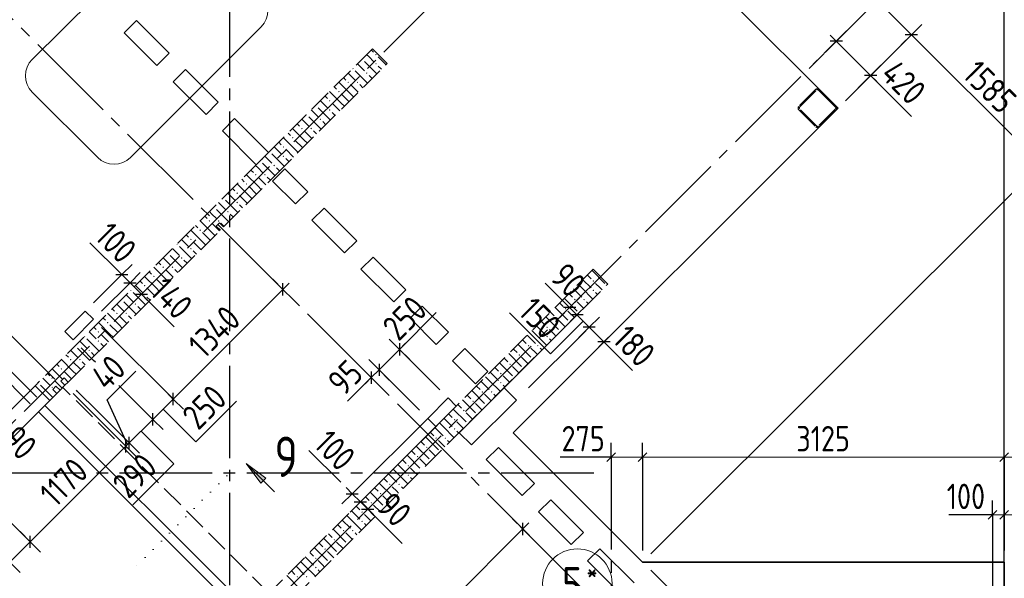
# Model space of a CAD drawing. Header units: millimetres. Extents: x 0 to 43617, y 0 to 59400.
# Tile 14 of 24: x 24560 to 33075, y 24920 to 29755. Entities that reach past the tile are written whole.
import ezdxf

# ---------------------------------------------------------------- set-up
doc = ezdxf.new("R2010")
doc.units = ezdxf.units.MM
for name, pattern in [('______2', [270, 200, -70]), ('______5', [1100, 800, -100, 100, -100]), ('______9', [100, 0, -100])]:
    doc.linetypes.add(name, pattern=pattern)
for name, color, linetype, lineweight in [('Standard', 7, 'Continuous', 25), ('ЖБ Балка Вышележаща', 7, 'Continuous', 25), ('Макрос окна_ макрос двери', 7, 'Continuous', 18), ('Оси', 40, '______5', 18), ('Примечания', 7, 'Continuous', 25), ('Размерная выноска', 7, 'Continuous', 13), ('Сечения символ', 7, 'Continuous', 25)]:
    doc.layers.add(name, color=color, linetype=linetype, lineweight=lineweight)
for name, color, linetype, lineweight, true_color in [('ЖБ Балка Нижележащая', 7, '______2', 25, 0x8c8cff), ('ЖБ Перекрытие верхний уровень', 7, 'Continuous', 25, 0xe0e0ff), ('ЖБ Стена верхний уровень', 7, 'Continuous', 25, 0x006e00)]:
    doc.layers.add(name, color=color, linetype=linetype, lineweight=lineweight, true_color=true_color)
doc.styles.add('GOST 2.304-81', font='txt')
doc.styles.add('ISOCPEUR', font='txt')

msp = doc.modelspace()

# ---------------------------------------------------------------- hatches: boundary and pattern name
at = {"layer": 'ЖБ Стена верхний уровень', "linetype": 'Continuous', "lineweight": 18, "transparency": 33554687}
for points in [[(27523.7, 29416.9), (27527.4, 29413.1), (27521, 29406.6), (27517.2, 29410.4)], [(27634.5, 29453.1), (27640.9, 29459.6), (27647.4, 29453.1), (27640.9, 29446.6)], [(27634.5, 29373.1), (27640.9, 29379.6), (27647.4, 29373.1), (27640.9, 29366.6)], [(27443.7, 29336.9), (27447.4, 29333.1), (27440.9, 29326.6), (27437.2, 29330.4)], [(27554.4, 29293.1), (27560.9, 29299.6), (27567.4, 29293.1), (27560.9, 29286.6)], [(27394.5, 29213.1), (27401, 29219.6), (27407.5, 29213.1), (27401, 29206.6)], [(27474.5, 29213.1), (27481, 29219.6), (27487.5, 29213.1), (27481, 29206.6)], [(27314.5, 29133.1), (27321, 29139.6), (27327.4, 29133.1), (27321, 29126.6)], [(27234.5, 29053.1), (27240.9, 29059.6), (27247.4, 29053.1), (27240.9, 29046.6)], [(31517, 29095.7), (31521, 29099.6), (31527.4, 29093.1), (31523.5, 29089.2)], [(27123.7, 29016.9), (27127.4, 29013.1), (27121, 29006.6), (27117.2, 29010.4)], [(27234.5, 28973.1), (27240.9, 28979.6), (27247.4, 28973.1), (27240.9, 28966.6)], [(27043.7, 28936.9), (27047.4, 28933.1), (27040.9, 28926.6), (27037.2, 28930.4)], [(27154.4, 28893.1), (27160.9, 28899.6), (27167.4, 28893.1), (27160.9, 28886.6)], [(26994.5, 28813.1), (27001, 28819.6), (27007.5, 28813.1), (27001, 28806.6)], [(27074.5, 28813.1), (27081, 28819.6), (27087.5, 28813.1), (27081, 28806.6)], [(26914.5, 28733.1), (26921, 28739.6), (26927.4, 28733.1), (26921, 28726.6)], [(26723.7, 28616.9), (26727.4, 28613.1), (26721, 28606.6), (26717.2, 28610.4)], [(26834.5, 28653.1), (26840.9, 28659.6), (26847.4, 28653.1), (26840.9, 28646.6)], [(26645.5, 28531.2), (26640.9, 28526.6), (26637.2, 28530.4), (26641.8, 28535)], [(26643.7, 28536.9), (26647.4, 28533.1), (26645.5, 28531.2), (26641.8, 28535)], [(26834.5, 28573.1), (26840.9, 28579.6), (26847.4, 28573.1), (26840.9, 28566.6)], [(26754.4, 28493.1), (26760.9, 28499.6), (26767.4, 28493.1), (26760.9, 28486.6)], [(26594.5, 28413.1), (26601, 28419.6), (26607.5, 28413.1), (26601, 28406.6)], [(26674.5, 28413.1), (26681, 28419.6), (26687.5, 28413.1), (26681, 28406.6)], [(26514.5, 28333.1), (26521, 28339.6), (26527.4, 28333.1), (26521, 28326.6)], [(26323.7, 28216.9), (26327.4, 28213.1), (26321, 28206.6), (26317.2, 28210.4)], [(26434.5, 28253.1), (26440.9, 28259.6), (26447.4, 28253.1), (26440.9, 28246.6)], [(26243.7, 28136.9), (26247.4, 28133.1), (26240.9, 28126.6), (26237.2, 28130.4)], [(26354.4, 28093.1), (26360.9, 28099.6), (26367.4, 28093.1), (26360.9, 28086.6)], [(26434.5, 28173.1), (26440.9, 28179.6), (26447.4, 28173.1), (26440.9, 28166.6)], [(26194.5, 28013.1), (26201, 28019.6), (26207.5, 28013.1), (26201, 28006.6)], [(26274.5, 28013.1), (26281, 28019.6), (26287.5, 28013.1), (26281, 28006.6)], [(26114.5, 27933.1), (26121, 27939.6), (26127.4, 27933.1), (26121, 27926.6)], [(26034.5, 27853.1), (26040.9, 27859.6), (26047.4, 27853.1), (26040.9, 27846.6)], [(25923.7, 27816.9), (25927.4, 27813.1), (25921, 27806.6), (25917.2, 27810.4)], [(26034.5, 27773.1), (26040.9, 27779.6), (26047.4, 27773.1), (26040.9, 27766.6)], [(25843.7, 27736.9), (25847.4, 27733.1), (25840.9, 27726.6), (25837.2, 27730.4)], [(25954.4, 27693.1), (25960.9, 27699.6), (25967.4, 27693.1), (25960.9, 27686.6)], [(25794.5, 27613.1), (25801, 27619.6), (25807.5, 27613.1), (25801, 27606.6)], [(25874.5, 27613.1), (25881, 27619.6), (25887.5, 27613.1), (25881, 27606.6)], [(25714.5, 27533.1), (25721, 27539.6), (25727.4, 27533.1), (25721, 27526.6)], [(25634.5, 27453.1), (25640.9, 27459.6), (25647.4, 27453.1), (25640.9, 27446.6)], [(29514.5, 27493.1), (29521, 27499.6), (29527.4, 27493.1), (29521, 27486.6)], [(29514.5, 27413.1), (29521, 27419.6), (29527.4, 27413.1), (29521, 27406.6)], [(25443.7, 27336.9), (25447.4, 27333.1), (25440.9, 27326.6), (25437.2, 27330.4)], [(25523.7, 27416.9), (25527.4, 27413.1), (25521, 27406.6), (25517.2, 27410.4)], [(25634.5, 27373.1), (25640.9, 27379.6), (25647.4, 27373.1), (25640.9, 27366.6)], [(29354.4, 27333.1), (29360.9, 27339.6), (29367.4, 27333.1), (29360.9, 27326.6)], [(29434.5, 27333.1), (29440.9, 27339.6), (29447.4, 27333.1), (29440.9, 27326.6)], [(25554.4, 27293.1), (25560.9, 27299.6), (25567.4, 27293.1), (25560.9, 27286.6)], [(29274.5, 27253.1), (29281, 27259.6), (29287.5, 27253.1), (29281, 27246.6)], [(25394.5, 27213.1), (25401, 27219.6), (25407.5, 27213.1), (25401, 27206.6)], [(25474.5, 27213.1), (25481, 27219.6), (25487.5, 27213.1), (25481, 27206.6)], [(29194.5, 27173.1), (29201, 27179.6), (29207.5, 27173.1), (29201, 27166.6)], [(25314.5, 27133.1), (25321, 27139.6), (25327.4, 27133.1), (25321, 27126.6)], [(29114.5, 27093.1), (29121, 27099.6), (29127.4, 27093.1), (29121, 27086.6)], [(25123.7, 27016.9), (25127.4, 27013.1), (25121, 27006.6), (25117.2, 27010.4)], [(25234.5, 27053.1), (25240.9, 27059.6), (25247.4, 27053.1), (25240.9, 27046.6)], [(29114.5, 27013.1), (29121, 27019.6), (29127.4, 27013.1), (29121, 27006.6)], [(25043.7, 26936.9), (25047.4, 26933.1), (25040.9, 26926.6), (25037.2, 26930.4)], [(25234.5, 26973.1), (25240.9, 26979.6), (25247.4, 26973.1), (25240.9, 26966.6)], [(28954.4, 26933.1), (28960.9, 26939.6), (28967.4, 26933.1), (28960.9, 26926.6)], [(29034.5, 26933.1), (29040.9, 26939.6), (29047.4, 26933.1), (29040.9, 26926.6)], [(25154.4, 26893.1), (25160.9, 26899.6), (25167.4, 26893.1), (25160.9, 26886.6)], [(28874.5, 26853.1), (28881, 26859.6), (28887.5, 26853.1), (28881, 26846.6)], [(24914.5, 26733.1), (24921, 26739.6), (24927.4, 26733.1), (24921, 26726.6)], [(24994.5, 26813.1), (25001, 26819.6), (25007.5, 26813.1), (25001, 26806.6)], [(25074.5, 26813.1), (25081, 26819.6), (25087.5, 26813.1), (25081, 26806.6)], [(28794.5, 26773.1), (28801, 26779.6), (28807.5, 26773.1), (28801, 26766.6)], [(24834.5, 26653.1), (24840.9, 26659.6), (24847.4, 26653.1), (24840.9, 26646.6)], [(28714.5, 26693.1), (28721, 26699.6), (28727.4, 26693.1), (28721, 26686.6)], [(24723.7, 26616.9), (24727.4, 26613.1), (24721, 26606.6), (24717.2, 26610.4)], [(24834.5, 26573.1), (24840.9, 26579.6), (24847.4, 26573.1), (24840.9, 26566.6)], [(28714.5, 26613.1), (28721, 26619.6), (28727.4, 26613.1), (28721, 26606.6)], [(28554.4, 26533.1), (28560.9, 26539.6), (28567.4, 26533.1), (28560.9, 26526.6)], [(28634.5, 26533.1), (28639, 26537.7), (28645.5, 26531.2), (28640.9, 26526.6)], [(28639, 26537.7), (28640.9, 26539.6), (28647.4, 26533.1), (28645.5, 26531.2)], [(28474.5, 26453.1), (28481, 26459.6), (28487.5, 26453.1), (28481, 26446.6)], [(28394.5, 26373.1), (28401, 26379.6), (28407.5, 26373.1), (28401, 26366.6)], [(28314.5, 26293.1), (28321, 26299.6), (28327.4, 26293.1), (28321, 26286.6)], [(28314.5, 26213.1), (28321, 26219.6), (28327.4, 26213.1), (28321, 26206.6)], [(28074.5, 26053.1), (28081, 26059.6), (28087.5, 26053.1), (28081, 26046.6)], [(28154.4, 26133.1), (28160.9, 26139.6), (28167.4, 26133.1), (28160.9, 26126.6)], [(28234.5, 26133.1), (28240.9, 26139.6), (28247.4, 26133.1), (28240.9, 26126.6)], [(27994.5, 25973.1), (28001, 25979.6), (28007.5, 25973.1), (28001, 25966.6)], [(27914.5, 25893.1), (27921, 25899.6), (27927.4, 25893.1), (27921, 25886.6)], [(27914.5, 25813.1), (27921, 25819.6), (27927.4, 25813.1), (27921, 25806.6)], [(27754.4, 25733.1), (27760.9, 25739.6), (27767.4, 25733.1), (27760.9, 25726.6)], [(27834.5, 25733.1), (27840.9, 25739.6), (27847.4, 25733.1), (27840.9, 25726.6)], [(27674.5, 25653.1), (27681, 25659.6), (27687.5, 25653.1), (27681, 25646.6)], [(27594.5, 25573.1), (27601, 25579.6), (27607.5, 25573.1), (27601, 25566.6)], [(27514.5, 25493.1), (27521, 25499.6), (27527.4, 25493.1), (27521, 25486.6)], [(27514.5, 25413.1), (27521, 25419.6), (27527.4, 25413.1), (27521, 25406.6)], [(27354.4, 25333.1), (27360.9, 25339.6), (27367.4, 25333.1), (27360.9, 25326.6)], [(27434.5, 25333.1), (27440.9, 25339.6), (27447.4, 25333.1), (27440.9, 25326.6)], [(27274.5, 25253.1), (27281, 25259.6), (27287.5, 25253.1), (27281, 25246.6)], [(27194.5, 25173.1), (27201, 25179.6), (27207.5, 25173.1), (27201, 25166.6)], [(27114.5, 25093.1), (27121, 25099.6), (27127.4, 25093.1), (27121, 25086.6)], [(27114.5, 25013.1), (27121, 25019.6), (27127.4, 25013.1), (27121, 25006.6)], [(26954.4, 24933.1), (26960.9, 24939.6), (26967.4, 24933.1), (26960.9, 24926.6)], [(27034.5, 24933.1), (27040.9, 24939.6), (27047.4, 24933.1), (27040.9, 24926.6)]]:
    msp.add_hatch(color=7, dxfattribs=at).paths.add_polyline_path(points, flags=16)
at = {"layer": 'Сечения символ', "linetype": 'Continuous', "lineweight": 13, "transparency": 33554687}
msp.add_hatch(color=7, dxfattribs=at).paths.add_polyline_path([(26645.3, 25744.8), (26518, 25914.5), (26687.7, 25787.2)], flags=16)

# ---------------------------------------------------------------- linework, layer by layer
at = {"layer": 'Standard', "color": 7, "linetype": 'Continuous', "lineweight": 13, "transparency": 33554687}
for p, q in [((32271.8, 29625.4), (26777.6, 35119.7)), ((31621.3, 29568.9), (31568.3, 29621.9)), ((31918.3, 29271.9), (31621.3, 29568.9)), ((33392.2, 28505.1), (32271.8, 29625.4)), ((31918.3, 29271.9), (31971.3, 29218.8)), ((25443.6, 27548.4), (25390.6, 27601.4)), ((25443.6, 27548.4), (25514.3, 27477.6)), ((25514.3, 27477.6), (25613, 27379)), ((25888, 26471.9), (26836.8, 27420.7)), ((26836.8, 27420.7), (26889.8, 27473.8)), ((25613, 27379), (25666, 27325.9)), ((29315.2, 27262.8), (29262.2, 27315.9)), ((29378.9, 27199.2), (29315.2, 27262.8)), ((29484.9, 27093.1), (29378.9, 27199.2)), ((27844.8, 26901.4), (27897.8, 26954.4)), ((29612.2, 26965.8), (29665.3, 26912.8)), ((27844.8, 26901.4), (27668, 26724.6)), ((27600.5, 26657), (27547.4, 26604)), ((27668, 26724.6), (27600.5, 26657)), ((25711.2, 26295.1), (25888, 26471.9)), ((25507.4, 26091.4), (25711.2, 26295.1)), ((24651.8, 25235.8), (25479.1, 26063.1)), ((25479.1, 26063.1), (25507.4, 26091.4)), ((29674, 25968.6), (29599, 25968.6)), ((29674, 25968.6), (29947.1, 25968.6)), ((29947.1, 25968.6), (33074, 25968.6)), ((33074, 25968.6), (33149, 25968.6)), ((27435.5, 25651.8), (27382.5, 25704.8)), ((27435.5, 25651.8), (27506.2, 25581.1)), ((27506.2, 25581.1), (27569.9, 25517.4)), ((27569.9, 25517.4), (27622.9, 25464.4)), ((32974, 25468.6), (32899, 25468.6)), ((33074, 25468.6), (32974, 25468.6)), ((33074, 25468.6), (33149, 25468.6)), ((28910.5, 25347), (28963.5, 25400)), ((23211.2, 19647.7), (28910.5, 25347)), ((24475.1, 25059), (24651.8, 25235.8))]:
    msp.add_line(p, q, dxfattribs=at)
at = {"layer": 'Standard', "color": 251, "linetype": 'Continuous', "lineweight": -3, "true_color": 0x656565, "transparency": 33554687}
for p, q in [((31621.3, 29568.9), (31709.7, 29657.3)), ((32271.8, 29625.4), (32360.2, 29713.8)), ((31621.3, 29568.9), (31409.2, 29356.7)), ((31621.3, 29568.9), (31532.9, 29480.5)), ((32271.8, 29625.4), (31700.3, 29053.9)), ((32271.8, 29625.4), (32183.4, 29537)), ((31918.3, 29271.9), (32006.7, 29360.3)), ((31918.3, 29271.9), (31700.3, 29053.9)), ((31918.3, 29271.9), (31829.9, 29183.5)), ((33392.2, 28505.1), (30017.8, 25130.7)), ((22779, 28416.8), (24707.8, 26487.9)), ((25443.6, 27548.4), (25532, 27636.7)), ((25443.6, 27548.4), (25198.3, 27303)), ((25443.6, 27548.4), (25355.2, 27460)), ((25514.3, 27477.6), (25602.7, 27566)), ((26836.8, 27420.7), (26748.4, 27509.1)), ((25514.3, 27477.6), (25269, 27232.3)), ((25514.3, 27477.6), (25425.9, 27389.3)), ((25613, 27379), (25701.4, 27467.3)), ((26836.8, 27420.7), (26778.9, 27478.6)), ((26836.8, 27420.7), (26925.2, 27332.3)), ((25613, 27379), (25524.6, 27290.6)), ((25613, 27379), (25613, 27379)), ((29315.2, 27262.8), (29403.6, 27351.2)), ((24222.9, 27284), (24863.4, 26643.5)), ((29315.2, 27262.8), (29226.9, 27174.4)), ((29315.2, 27262.8), (29315.2, 27262.8)), ((29378.9, 27199.2), (29467.3, 27287.6)), ((29378.9, 27199.2), (29290.5, 27110.8)), ((29484.9, 27093.1), (29573.3, 27181.5)), ((24067.3, 27128.4), (24707.8, 26487.9)), ((29484.9, 27093.1), (29396.6, 27004.7)), ((24010.8, 27071.8), (24651.3, 26431.4)), ((29612.2, 26965.8), (29700.6, 27054.2)), ((27844.8, 26901.4), (27756.4, 26989.8)), ((29612.2, 26965.8), (29523.8, 26877.5)), ((29612.2, 26965.8), (29612.2, 26965.8)), ((27844.8, 26901.4), (27933.2, 26813)), ((27844.8, 26901.4), (28194.2, 26551.9)), ((27600.5, 26657), (27512.1, 26745.4)), ((27668, 26724.6), (27579.6, 26813)), ((27600.5, 26657), (27688.9, 26568.7)), ((27600.5, 26657), (27600.5, 26657)), ((27668, 26724.6), (27756.4, 26636.2)), ((27668, 26724.6), (28017.5, 26375.2)), ((25888, 26471.9), (25799.6, 26560.3)), ((25888, 26471.9), (25976.3, 26383.5)), ((25711.2, 26295.1), (25622.8, 26383.5)), ((25711.2, 26295.1), (25799.6, 26206.7)), ((25479.1, 26063.1), (25390.8, 26151.5)), ((25507.4, 26091.4), (25419, 26179.8)), ((25479.1, 26063.1), (25567.5, 25974.7)), ((25507.4, 26091.4), (25595.8, 26003)), ((29674, 25968.6), (29674, 26093.6)), ((29947.1, 25968.6), (29947.1, 26093.6)), ((33074, 25968.6), (33074, 26093.6)), ((29674, 25968.6), (29674, 25843.6)), ((29674, 25968.6), (29674, 25968.6)), ((29947.1, 25968.6), (29947.1, 25843.6)), ((29947.1, 25968.6), (29947.1, 25160)), ((33074, 25968.6), (33074, 25843.6)), ((33074, 25968.6), (33074, 25160)), ((27435.5, 25651.8), (27523.9, 25740.2)), ((27435.5, 25651.8), (27347.1, 25563.4)), ((27506.2, 25581.1), (27594.6, 25669.5)), ((27506.2, 25581.1), (27417.8, 25492.7)), ((27569.9, 25517.4), (27658.3, 25605.8)), ((32974, 25468.6), (32974, 25593.6)), ((33074, 25468.6), (33074, 25593.6)), ((27569.9, 25517.4), (27481.5, 25429)), ((32974, 25468.6), (32974, 25343.6)), ((32974, 25468.6), (32974, 25160)), ((33074, 25468.6), (33074, 25343.6)), ((33074, 25468.6), (33074, 25160)), ((28910.5, 25347), (28822.1, 25435.4)), ((24651.8, 25235.8), (24563.4, 25324.2)), ((28910.5, 25347), (28998.9, 25258.6)), ((28910.5, 25347), (29029, 25228.5)), ((24651.8, 25235.8), (24740.2, 25147.4)), ((24475.1, 25059), (24563.4, 24970.6))]:
    msp.add_line(p, q, dxfattribs=at)
at = {"layer": 'Standard', "color": 7, "linetype": 'Continuous', "lineweight": 25, "transparency": 33554687}
for p, q in [((31674.3, 29568.9), (31568.3, 29568.9)), ((32324.9, 29625.4), (32218.8, 29625.4)), ((31971.3, 29271.9), (31865.2, 29271.9)), ((25390.6, 27548.4), (25496.6, 27548.4)), ((25461.3, 27477.6), (25567.3, 27477.6)), ((26836.8, 27367.7), (26836.8, 27473.8)), ((25560, 27379), (25666, 27379)), ((29368.3, 27262.8), (29262.2, 27262.8)), ((29431.9, 27199.2), (29325.8, 27199.2)), ((29538, 27093.1), (29431.9, 27093.1)), ((27844.8, 26954.4), (27844.8, 26848.3)), ((29665.3, 26965.8), (29559.2, 26965.8)), ((27668, 26777.6), (27668, 26671.6)), ((27600.5, 26710.1), (27600.5, 26604)), ((25888, 26418.9), (25888, 26524.9)), ((25711.2, 26242.1), (25711.2, 26348.2)), ((25507.4, 26038.3), (25507.4, 26144.4)), ((25479.1, 26010), (25479.1, 26116.1)), ((29636.5, 25931.1), (29711.5, 26006.1)), ((29909.6, 25931.1), (29984.5, 26006.1)), ((33036.5, 25931.1), (33111.5, 26006.1)), ((27382.5, 25651.8), (27488.5, 25651.8)), ((27453.2, 25581.1), (27559.3, 25581.1)), ((27516.8, 25517.4), (27622.9, 25517.4)), ((33011.5, 25506.1), (32936.5, 25431.1)), ((33111.5, 25506.1), (33036.5, 25431.1)), ((28910.5, 25294), (28910.5, 25400)), ((24651.8, 25182.7), (24651.8, 25288.8))]:
    msp.add_line(p, q, dxfattribs=at)
msp.add_lwpolyline([(7394, 10100), (33074, 10100), (33074, 57220), (7394, 57220), (7394, 10100)], dxfattribs=at)
at = {"layer": 'Standard', "color": 7, "linetype": 'Continuous', "lineweight": 13, "transparency": 33554687}
for points in [[(7674, 10380), (33074, 10380), (33074, 57220), (7674, 57220), (7674, 10380)], [(29612.2, 26965.8), (29510.3, 27067.8), (29510.3, 27067.8), (29484.9, 27093.1)]]:
    msp.add_lwpolyline(points, dxfattribs=at)
at = {"layer": 'Standard', "color": 251, "linetype": 'Continuous', "lineweight": -3, "true_color": 0x656565, "transparency": 33554687}
for points in [[(29378.9, 27199.2), (29262.1, 27082.4), (29262.1, 27082.4), (28607.5, 26427.8)], [(25888, 26471.9), (25875.9, 26483.9), (25875.9, 26483.9), (25319.9, 27040), (25319.9, 27040), (25269, 27090.9)], [(29484.9, 27093.1), (29425.9, 27034.1), (29425.9, 27034.1), (28961.1, 26569.2)], [(25214.8, 26791.5), (25199.6, 26806.7), (25199.6, 26806.7), (25092.2, 26914.1)], [(25711.2, 26295.1), (25699.2, 26307.1), (25699.2, 26307.1), (25416.3, 26590)], [(25479.1, 26063.1), (25467.1, 26075.1), (25467.1, 26075.1), (25209.4, 26332.8), (25209.4, 26332.8), (25041.7, 26500.5), (25041.7, 26500.5), (25022.5, 26519.7)], [(25507.4, 26091.4), (25495.4, 26103.4), (25495.4, 26103.4), (25232.2, 26366.6), (25232.2, 26366.6), (25061, 26537.8), (25061, 26537.8), (25050.8, 26548)], [(27435.5, 25651.8), (27447.5, 25663.8), (27447.5, 25663.8), (28088.2, 26304.4)], [(27506.2, 25581.1), (27518.2, 25593.1), (27518.2, 25593.1), (28158.9, 26233.7)], [(24651.8, 25235.8), (24639.8, 25247.8), (24639.8, 25247.8), (24639.8, 25247.8), (24639.8, 25247.8), (24542.4, 25345.2), (24542.4, 25345.2), (24479, 25408.6), (24479, 25408.6), (24067.9, 25819.7)], [(27569.9, 25517.4), (27581.9, 25529.5), (27581.9, 25529.5), (27601.3, 25548.9)], [(30462.9, 23794.6), (30450.9, 23806.6), (30450.9, 23806.6), (29170.5, 25087.1)], [(30837.7, 24169.3), (30827.4, 24179.7), (30827.4, 24179.7), (30825.7, 24181.4), (30825.7, 24181.4), (30017.8, 24989.3)]]:
    msp.add_lwpolyline(points, dxfattribs=at)
at = {"layer": 'ЖБ Балка Вышележаща', "color": 7, "linetype": 'Continuous', "lineweight": 35, "transparency": 33554687}
for p, q in [((24778.5, 26417.2), (24722, 26360.6)), ((24722, 26360.6), (26503.9, 24578.7))]:
    msp.add_line(p, q, dxfattribs=at)
at = {"layer": 'ЖБ Балка Нижележащая', "color": 251, "linetype": '______2', "lineweight": 18, "true_color": 0x656565, "transparency": 33554687}
for p, q in [((24934.1, 26572.8), (24778.5, 26417.2)), ((26716, 24790.9), (24934.1, 26572.8))]:
    msp.add_line(p, q, dxfattribs=at)
at = {"layer": 'ЖБ Перекрытие верхний уровень', "color": 7, "linetype": 'Continuous', "lineweight": 35, "transparency": 33554687}
for p, q in [((31636.6, 28990.2), (26142.4, 34484.4)), ((25464.4, 29641.6), (25570.5, 29747.7)), ((25570.5, 29747.7), (25853.3, 29464.8)), ((25747.3, 29358.8), (25464.4, 29641.6)), ((25853.3, 29464.8), (25747.3, 29358.8)), ((25888.7, 29217.3), (25994.8, 29323.4)), ((25994.8, 29323.4), (26277.6, 29040.6)), ((26171.5, 28934.5), (25888.7, 29217.3)), ((26277.6, 29040.6), (26171.5, 28934.5)), ((28826.7, 26180.3), (31636.6, 28990.2)), ((26313, 28793.1), (26419, 28899.2)), ((26419, 28899.2), (26712.5, 28605.7)), ((26606.4, 28499.6), (26313, 28793.1)), ((26712.5, 28605.7), (26606.4, 28499.6)), ((26747.8, 28358.2), (26853.9, 28464.3)), ((26853.9, 28464.3), (27051.9, 28266.3)), ((26945.8, 28160.2), (26747.8, 28358.2)), ((27051.9, 28266.3), (26945.8, 28160.2)), ((27087.2, 28018.8), (27193.3, 28124.9)), ((27193.3, 28124.9), (27476.1, 27842)), ((27370.1, 27736), (27087.2, 28018.8)), ((27476.1, 27842), (27370.1, 27736)), ((27511.5, 27594.5), (27617.6, 27700.6)), ((27617.6, 27700.6), (27900.4, 27417.8)), ((27794.3, 27311.7), (27511.5, 27594.5)), ((27900.4, 27417.8), (27794.3, 27311.7)), ((27935.8, 27170.3), (28041.8, 27276.3)), ((28041.8, 27276.3), (28268.1, 27050.1)), ((25127.6, 27232.3), (24950.8, 27055.5)), ((25021.5, 26984.8), (25198.3, 27161.6)), ((25198.3, 27161.6), (25127.6, 27232.3)), ((28162, 26944), (27935.8, 27170.3)), ((24950.8, 27055.5), (25021.5, 26984.8)), ((28268.1, 27050.1), (28162, 26944)), ((28303.5, 26802.6), (28409.5, 26908.6)), ((28409.5, 26908.6), (28607.5, 26710.7)), ((28501.5, 26604.6), (28303.5, 26802.6)), ((24944.7, 26654.1), (24916.4, 26625.8)), ((24980.1, 26618.7), (24944.7, 26654.1)), ((28607.5, 26710.7), (28501.5, 26604.6)), ((24916.4, 26625.8), (24951.8, 26590.5)), ((24951.8, 26590.5), (24980.1, 26618.7)), ((28360, 26180.3), (28748.9, 26569.2)), ((28748.9, 26569.2), (28855, 26463.2)), ((28264.9, 26481.2), (28088.2, 26304.4)), ((28335.7, 26410.5), (28264.9, 26481.2)), ((24778.5, 26417.2), (23820.4, 25459.1)), ((26560.4, 24635.3), (24778.5, 26417.2)), ((28158.9, 26233.7), (28335.7, 26410.5)), ((28855, 26463.2), (28466.1, 26074.3)), ((28088.2, 26304.4), (28158.9, 26233.7)), ((28466.1, 26074.3), (28360, 26180.3)), ((29947.1, 25060), (28826.7, 26180.3)), ((28593.4, 25947), (28699.4, 26053.1)), ((28699.4, 26053.1), (29010.6, 25741.9)), ((28904.5, 25635.9), (28593.4, 25947)), ((29010.6, 25741.9), (28904.5, 25635.9)), ((29045.9, 25494.4), (29152, 25600.5)), ((29152, 25600.5), (29434.8, 25317.7)), ((29328.8, 25211.6), (29045.9, 25494.4)), ((29434.8, 25317.7), (29328.8, 25211.6)), ((29470.2, 25070.2), (29576.3, 25176.2)), ((29576.3, 25176.2), (29872.5, 24880)), ((29810.4, 24730), (29470.2, 25070.2)), ((33074, 25060), (29947.1, 25060)), ((33074, 10100), (33074, 25060))]:
    msp.add_line(p, q, dxfattribs=at)
at = {"layer": 'ЖБ Стена верхний уровень', "color": 251, "linetype": '______2', "lineweight": 13, "true_color": 0x656565, "transparency": 33554687}
for p, q in [((27610.5, 29503.7), (26641.8, 28535)), ((27737.8, 29376.4), (27610.5, 29503.7)), ((26769, 28407.7), (27737.8, 29376.4)), ((31445.7, 29152.9), (31297.2, 29004.4)), ((31304.3, 28997.3), (31452.8, 29145.8)), ((31448.4, 29155.1), (31445.7, 29152.9)), ((31451.4, 29156.9), (31448.4, 29155.1)), ((31454.7, 29158), (31451.4, 29156.9)), ((31452.8, 29145.8), (31454.1, 29146.9)), ((31454.1, 29146.9), (31455.6, 29147.8)), ((31458.1, 29158.6), (31454.7, 29158)), ((31455.6, 29147.8), (31457.3, 29148.4)), ((31457.3, 29148.4), (31459, 29148.7)), ((31461.6, 29158.6), (31458.1, 29158.6)), ((31459, 29148.7), (31460.7, 29148.7)), ((31460.7, 29148.7), (31462.4, 29148.4)), ((31465, 29158), (31461.6, 29158.6)), ((31462.4, 29148.4), (31464.1, 29147.8)), ((31464.1, 29147.8), (31465.6, 29146.9)), ((31468.3, 29156.9), (31465, 29158)), ((31465.6, 29146.9), (31466.9, 29145.8)), ((31466.9, 29145.8), (31615.4, 28997.3)), ((31471.3, 29155.1), (31468.3, 29156.9)), ((31474, 29152.9), (31471.3, 29155.1)), ((31622.5, 29004.4), (31474, 29152.9)), ((31292, 28995.4), (31291.4, 28992)), ((31291.4, 28992), (31291.4, 28988.5)), ((31291.4, 28988.5), (31292, 28985.1)), ((31293.2, 28998.7), (31292, 28995.4)), ((31292, 28985.1), (31293.2, 28981.8)), ((31295, 29001.7), (31293.2, 28998.7)), ((31293.2, 28981.8), (31295, 28978.8)), ((31297.2, 29004.4), (31295, 29001.7)), ((31295, 28978.8), (31297.2, 28976.1)), ((31297.2, 28976.1), (31445.7, 28827.6)), ((31301.4, 28991.1), (31301.7, 28992.8)), ((31301.4, 28989.4), (31301.4, 28991.1)), ((31301.7, 28987.6), (31301.4, 28989.4)), ((31301.7, 28992.8), (31302.3, 28994.5)), ((31302.3, 28986), (31301.7, 28987.6)), ((31302.3, 28994.5), (31303.2, 28996)), ((31303.2, 28984.5), (31302.3, 28986)), ((31303.2, 28996), (31304.3, 28997.3)), ((31304.3, 28983.2), (31303.2, 28984.5)), ((31452.8, 28834.7), (31304.3, 28983.2)), ((31615.4, 28983.2), (31466.9, 28834.7)), ((31474, 28827.6), (31622.5, 28976.1)), ((31615.4, 28997.3), (31616.5, 28996)), ((31616.5, 28984.5), (31615.4, 28983.2)), ((31616.5, 28996), (31617.4, 28994.5)), ((31617.4, 28986), (31616.5, 28984.5)), ((31617.4, 28994.5), (31618, 28992.8)), ((31618, 28987.6), (31617.4, 28986)), ((31618, 28992.8), (31618.3, 28991.1)), ((31618.3, 28989.4), (31618, 28987.6)), ((31618.3, 28991.1), (31618.3, 28989.4)), ((31624.7, 29001.7), (31622.5, 29004.4)), ((31622.5, 28976.1), (31624.7, 28978.8)), ((31626.5, 28998.7), (31624.7, 29001.7)), ((31624.7, 28978.8), (31626.5, 28981.8)), ((31627.7, 28995.4), (31626.5, 28998.7)), ((31626.5, 28981.8), (31627.7, 28985.1)), ((31628.3, 28992), (31627.7, 28995.4)), ((31627.7, 28985.1), (31628.3, 28988.5)), ((31628.3, 28988.5), (31628.3, 28992)), ((31445.7, 28827.6), (31448.4, 28825.4)), ((31448.4, 28825.4), (31451.4, 28823.6)), ((31451.4, 28823.6), (31454.7, 28822.4)), ((31454.1, 28833.6), (31452.8, 28834.7)), ((31455.6, 28832.7), (31454.1, 28833.6)), ((31454.7, 28822.4), (31458.1, 28821.8)), ((31457.3, 28832.1), (31455.6, 28832.7)), ((31459, 28831.8), (31457.3, 28832.1)), ((31458.1, 28821.8), (31461.6, 28821.8)), ((31460.7, 28831.8), (31459, 28831.8)), ((31462.4, 28832.1), (31460.7, 28831.8)), ((31461.6, 28821.8), (31465, 28822.4)), ((31464.1, 28832.7), (31462.4, 28832.1)), ((31465.6, 28833.6), (31464.1, 28832.7)), ((31465, 28822.4), (31468.3, 28823.6)), ((31466.9, 28834.7), (31465.6, 28833.6)), ((31468.3, 28823.6), (31471.3, 28825.4)), ((31471.3, 28825.4), (31474, 28827.6)), ((26641.8, 28535), (24693.7, 26586.9)), ((26323.6, 27962.2), (26769, 28407.7)), ((24980.1, 26618.7), (26295.3, 27934)), ((26288.2, 27997.6), (26259.9, 27969.3)), ((26259.9, 27969.3), (26295.3, 27934)), ((26323.6, 27962.2), (26288.2, 27997.6)), ((29519.7, 27594.5), (28550.9, 26625.8)), ((29647, 27467.3), (29519.7, 27594.5)), ((28678.2, 26498.5), (29647, 27467.3)), ((24944.7, 26654.1), (24916.4, 26625.8)), ((24980.1, 26618.7), (24944.7, 26654.1)), ((24821, 26459.6), (24693.7, 26586.9)), ((24874, 26583.4), (24845.7, 26555.1)), ((24909.3, 26548), (24874, 26583.4)), ((24909.3, 26548), (24951.8, 26590.5)), ((24916.4, 26625.8), (24951.8, 26590.5)), ((28550.9, 26625.8), (26602.9, 24677.7)), ((24821, 26459.6), (24881.1, 26519.7)), ((24845.7, 26555.1), (24881.1, 26519.7)), ((26730.1, 24550.5), (28678.2, 26498.5))]:
    msp.add_line(p, q, dxfattribs=at)
at = {"layer": 'ЖБ Стена верхний уровень', "color": 9, "linetype": 'Continuous', "lineweight": 18, "true_color": 0xc7c7c7, "transparency": 33554687}
for p, q in [((27600.4, 29493.7), (27621, 29473.1)), ((27540.9, 29393.1), (27647.7, 29286.4)), ((27581, 29433.1), (27560.4, 29453.7)), ((27621, 29393.1), (27581, 29433.1)), ((27660.9, 29433.1), (27727.7, 29366.4)), ((27421, 29273.1), (27400.4, 29293.7)), ((27460.9, 29313.1), (27567.7, 29206.4)), ((27480.4, 29373.7), (27540.9, 29313.1)), ((27660.9, 29353.1), (27687.7, 29326.4)), ((27421, 29113.1), (27320.4, 29213.7)), ((27360.4, 29253.7), (27381, 29233.1)), ((27460.9, 29233.1), (27421, 29273.1)), ((27581, 29273.1), (27607.7, 29246.4)), ((27340.9, 29033.1), (27240.4, 29133.7)), ((27280.4, 29173.7), (27301, 29153.1)), ((27421, 29193.1), (27487.7, 29126.4)), ((27501, 29193.1), (27527.7, 29166.4)), ((31420.5, 29113.6), (31413.5, 29120.6)), ((31455.8, 29158.3), (31501, 29113.1)), ((27181, 29033.1), (27160.4, 29053.7)), ((27200.4, 29093.7), (27221, 29073.1)), ((27340.9, 29113.1), (27407.7, 29046.4)), ((27421, 29113.1), (27447.7, 29086.4)), ((31340.5, 29033.6), (31333.5, 29040.6)), ((31373.5, 29080.6), (31380.5, 29073.6)), ((31581, 29033.1), (31540.9, 29073.1)), ((27080.4, 28973.7), (27140.9, 28913.1)), ((27140.9, 28993.1), (27247.7, 28886.4)), ((27221, 28993.1), (27181, 29033.1)), ((27260.9, 29033.1), (27327.7, 28966.4)), ((27260.9, 28953.1), (27287.7, 28926.4)), ((27340.9, 29033.1), (27367.7, 29006.4)), ((31294, 29000.1), (31301.6, 28992.5)), ((31621, 28993.1), (31581, 29033.1)), ((31583.2, 28950.9), (31590.2, 28943.8)), ((27021, 28873.1), (27000.4, 28893.7)), ((27060.9, 28833.1), (27021, 28873.1)), ((27060.9, 28913.1), (27167.7, 28806.4)), ((27181, 28873.1), (27207.7, 28846.4)), ((31503.2, 28870.9), (31510.2, 28863.9)), ((27021, 28713.1), (26920.4, 28813.7)), ((26960.4, 28853.7), (26981, 28833.1)), ((27021, 28793.1), (27087.7, 28726.4)), ((27101, 28793.1), (27127.7, 28766.4)), ((26940.9, 28633.1), (26840.4, 28733.7)), ((26880.4, 28773.7), (26901, 28753.1)), ((26940.9, 28713.1), (27007.7, 28646.4)), ((27021, 28713.1), (27047.7, 28686.4)), ((26781, 28633.1), (26760.4, 28653.7)), ((26821, 28593.1), (26781, 28633.1)), ((26800.4, 28693.7), (26821, 28673.1)), ((26860.9, 28633.1), (26927.7, 28566.4)), ((26940.9, 28633.1), (26967.7, 28606.4)), ((26680.4, 28573.7), (26740.9, 28513.1)), ((26740.9, 28593.1), (26847.7, 28486.4)), ((26860.9, 28553.1), (26887.7, 28526.4)), ((26560.4, 28453.7), (26581, 28433.1)), ((26621, 28473.1), (26600.4, 28493.7)), ((26660.9, 28433.1), (26621, 28473.1)), ((26660.9, 28513.1), (26767.7, 28406.4)), ((26781, 28473.1), (26807.7, 28446.4)), ((26480.4, 28373.7), (26501, 28353.1)), ((26621, 28313.1), (26520.4, 28413.7)), ((26621, 28393.1), (26687.7, 28326.4)), ((26701, 28393.1), (26727.7, 28366.4)), ((26400.4, 28293.7), (26421, 28273.1)), ((26540.9, 28233.1), (26440.4, 28333.7)), ((26540.9, 28313.1), (26607.7, 28246.4)), ((26621, 28313.1), (26647.7, 28286.4)), ((26340.9, 28193.1), (26447.7, 28086.4)), ((26381, 28233.1), (26360.4, 28253.7)), ((26421, 28193.1), (26381, 28233.1)), ((26460.9, 28233.1), (26527.7, 28166.4)), ((26540.9, 28233.1), (26567.7, 28206.4)), ((26260.9, 28113.1), (26367.7, 28006.4)), ((26280.4, 28173.7), (26340.9, 28113.1)), ((26460.9, 28153.1), (26487.7, 28126.4)), ((26221, 27913.1), (26120.4, 28013.7)), ((26160.4, 28053.7), (26181, 28033.1)), ((26221, 28073.1), (26200.4, 28093.7)), ((26260.9, 28033.1), (26221, 28073.1)), ((26381, 28073.1), (26407.7, 28046.4)), ((26140.9, 27833.1), (26040.4, 27933.7)), ((26080.4, 27973.7), (26101, 27953.1)), ((26221, 27993.1), (26287.7, 27926.4)), ((26301, 27993.1), (26327.7, 27966.4)), ((25981, 27833.1), (25960.4, 27853.7)), ((26000.4, 27893.7), (26021, 27873.1)), ((26140.9, 27913.1), (26207.7, 27846.4)), ((26221, 27913.1), (26247.7, 27886.4)), ((25880.4, 27773.7), (25940.9, 27713.1)), ((25940.9, 27793.1), (26047.7, 27686.4)), ((26021, 27793.1), (25981, 27833.1)), ((26060.9, 27833.1), (26127.7, 27766.4)), ((26140.9, 27833.1), (26167.7, 27806.4)), ((25821, 27673.1), (25800.4, 27693.7)), ((25860.9, 27633.1), (25821, 27673.1)), ((25860.9, 27713.1), (25967.7, 27606.4)), ((25981, 27673.1), (26007.7, 27646.4)), ((26060.9, 27753.1), (26087.7, 27726.4)), ((25821, 27513.1), (25720.4, 27613.7)), ((25760.4, 27653.7), (25781, 27633.1)), ((25821, 27593.1), (25887.7, 27526.4)), ((25901, 27593.1), (25927.7, 27566.4)), ((25740.9, 27433.1), (25640.4, 27533.7)), ((25680.4, 27573.7), (25701, 27553.1)), ((25740.9, 27513.1), (25807.7, 27446.4)), ((25821, 27513.1), (25847.7, 27486.4)), ((29429.6, 27504.5), (29501, 27433.1)), ((29469.6, 27544.5), (29501, 27513.1)), ((29509.6, 27584.5), (29621, 27473.1)), ((25581, 27433.1), (25560.4, 27453.7)), ((25621, 27393.1), (25581, 27433.1)), ((25600.4, 27493.7), (25621, 27473.1)), ((25660.9, 27433.1), (25727.7, 27366.4)), ((25740.9, 27433.1), (25767.7, 27406.4)), ((29349.6, 27424.5), (29421, 27353.1)), ((29389.6, 27464.5), (29421, 27433.1)), ((29421, 27433.1), (29516.9, 27337.2)), ((29581, 27433.1), (29540.9, 27473.1)), ((29596.9, 27417.2), (29581, 27433.1)), ((25480.4, 27373.7), (25540.9, 27313.1)), ((25540.9, 27393.1), (25647.7, 27286.4)), ((25660.9, 27353.1), (25687.7, 27326.4)), ((29269.6, 27344.5), (29381, 27233.1)), ((29309.6, 27384.5), (29340.9, 27353.1)), ((29540.9, 27393.1), (29556.9, 27377.2)), ((25360.4, 27253.7), (25381, 27233.1)), ((25421, 27273.1), (25400.4, 27293.7)), ((25460.9, 27233.1), (25421, 27273.1)), ((25460.9, 27313.1), (25567.7, 27206.4)), ((25581, 27273.1), (25607.7, 27246.4)), ((29189.6, 27264.5), (29301, 27153.1)), ((29229.6, 27304.5), (29260.9, 27273.1)), ((29421, 27273.1), (29381, 27313.1)), ((29436.9, 27257.2), (29421, 27273.1)), ((29460.9, 27313.1), (29476.9, 27297.2)), ((25280.4, 27173.7), (25301, 27153.1)), ((25421, 27113.1), (25320.4, 27213.7)), ((25421, 27193.1), (25487.7, 27126.4)), ((25501, 27193.1), (25527.7, 27166.4)), ((29109.6, 27184.5), (29221, 27073.1)), ((29149.6, 27224.5), (29181, 27193.1)), ((29356.9, 27177.2), (29301, 27233.1)), ((25200.4, 27093.7), (25221, 27073.1)), ((25340.9, 27033.1), (25240.4, 27133.7)), ((25340.9, 27113.1), (25407.7, 27046.4)), ((25421, 27113.1), (25447.7, 27086.4)), ((29029.6, 27104.5), (29101, 27033.1)), ((29069.6, 27144.5), (29101, 27113.1)), ((29276.9, 27097.2), (29221, 27153.1)), ((25140.9, 26993.1), (25247.7, 26886.4)), ((25181, 27033.1), (25160.4, 27053.7)), ((25221, 26993.1), (25181, 27033.1)), ((25260.9, 27033.1), (25327.7, 26966.4)), ((25340.9, 27033.1), (25367.7, 27006.4)), ((28949.6, 27024.5), (29021, 26953.1)), ((28989.6, 27064.5), (29021, 27033.1)), ((29021, 27033.1), (29116.9, 26937.2)), ((29181, 27033.1), (29140.9, 27073.1)), ((29140.9, 26993.1), (29156.9, 26977.2)), ((29196.9, 27017.2), (29181, 27033.1)), ((25060.9, 26913.1), (25167.7, 26806.4)), ((25080.4, 26973.7), (25140.9, 26913.1)), ((25260.9, 26953.1), (25287.7, 26926.4)), ((28869.6, 26944.5), (28981, 26833.1)), ((28909.6, 26984.5), (28940.9, 26953.1)), ((29021, 26873.1), (28981, 26913.1)), ((29060.9, 26913.1), (29076.9, 26897.2)), ((24960.4, 26853.7), (24981, 26833.1)), ((25021, 26873.1), (25000.4, 26893.7)), ((25060.9, 26833.1), (25021, 26873.1)), ((25181, 26873.1), (25207.7, 26846.4)), ((28749.6, 26824.5), (28781, 26793.1)), ((28789.6, 26864.5), (28901, 26753.1)), ((28829.6, 26904.5), (28860.9, 26873.1)), ((28956.9, 26777.2), (28901, 26833.1)), ((29036.9, 26857.2), (29021, 26873.1)), ((24880.4, 26773.7), (24901, 26753.1)), ((25021, 26713.1), (24920.4, 26813.7)), ((25021, 26793.1), (25087.7, 26726.4)), ((25101, 26793.1), (25127.7, 26766.4)), ((28669.6, 26744.5), (28701, 26713.1)), ((28709.6, 26784.5), (28821, 26673.1)), ((28876.9, 26697.2), (28821, 26753.1)), ((24781, 26633.1), (24760.4, 26653.7)), ((24800.4, 26693.7), (24821, 26673.1)), ((24932.4, 26641.7), (24840.4, 26733.7)), ((24940.9, 26713.1), (25007.7, 26646.4)), ((25021, 26713.1), (25047.7, 26686.4)), ((28589.6, 26664.5), (28621, 26633.1)), ((28629.6, 26704.5), (28701, 26633.1)), ((28781, 26633.1), (28740.9, 26673.1)), ((24740.9, 26593.1), (24847.7, 26486.4)), ((24821, 26593.1), (24781, 26633.1)), ((24860.9, 26633.1), (24927.7, 26566.4)), ((28621, 26633.1), (28716.9, 26537.2)), ((28740.9, 26593.1), (28756.9, 26577.2)), ((28796.9, 26617.2), (28781, 26633.1)), ((28621, 26473.1), (28581, 26513.1)), ((28660.9, 26513.1), (28676.9, 26497.2)), ((28556.9, 26377.2), (28501, 26433.1)), ((28636.9, 26457.2), (28621, 26473.1)), ((28476.9, 26297.2), (28421, 26353.1)), ((28221, 26233.1), (28316.9, 26137.2)), ((28381, 26233.1), (28340.9, 26273.1)), ((28396.9, 26217.2), (28381, 26233.1)), ((28340.9, 26193.1), (28356.9, 26177.2)), ((28221, 26073.1), (28181, 26113.1)), ((28236.9, 26057.2), (28221, 26073.1)), ((28260.9, 26113.1), (28276.9, 26097.2)), ((28156.9, 25977.2), (28101, 26033.1)), ((28076.9, 25897.2), (28021, 25953.1)), ((27821, 25833.1), (27916.9, 25737.2)), ((27981, 25833.1), (27940.9, 25873.1)), ((27996.9, 25817.2), (27981, 25833.1)), ((27940.9, 25793.1), (27956.9, 25777.2)), ((27756.9, 25577.2), (27701, 25633.1)), ((27821, 25673.1), (27781, 25713.1)), ((27836.9, 25657.2), (27821, 25673.1)), ((27860.9, 25713.1), (27876.9, 25697.2)), ((27676.9, 25497.2), (27621, 25553.1)), ((27581, 25433.1), (27540.9, 25473.1)), ((27421, 25433.1), (27516.9, 25337.2)), ((27540.9, 25393.1), (27556.9, 25377.2)), ((27596.9, 25417.2), (27581, 25433.1)), ((27421, 25273.1), (27381, 25313.1)), ((27460.9, 25313.1), (27476.9, 25297.2)), ((27356.9, 25177.2), (27301, 25233.1)), ((27436.9, 25257.2), (27421, 25273.1)), ((27276.9, 25097.2), (27221, 25153.1)), ((27021, 25033.1), (27116.9, 24937.2)), ((27181, 25033.1), (27140.9, 25073.1)), ((27196.9, 25017.2), (27181, 25033.1)), ((27140.9, 24993.1), (27156.9, 24977.2))]:
    msp.add_line(p, q, dxfattribs=at)
for points in [[(28509.6, 26584.5), (28509.6, 26584.5), (28540.9, 26553.1)], [(28549.6, 26624.5), (28549.6, 26624.5), (28621, 26553.1)], [(28429.6, 26504.5), (28429.6, 26504.5), (28460.9, 26473.1)], [(28469.6, 26544.5), (28469.6, 26544.5), (28581, 26433.1)], [(28349.6, 26424.5), (28349.6, 26424.5), (28381, 26393.1)], [(28389.6, 26464.5), (28389.6, 26464.5), (28501, 26353.1)], [(28269.6, 26344.5), (28269.6, 26344.5), (28301, 26313.1)], [(28309.6, 26384.5), (28309.6, 26384.5), (28421, 26273.1)], [(28189.6, 26264.5), (28189.6, 26264.5), (28221, 26233.1)], [(28229.6, 26304.5), (28229.6, 26304.5), (28301, 26233.1)], [(28069.6, 26144.5), (28069.6, 26144.5), (28181, 26033.1)], [(28109.6, 26184.5), (28109.6, 26184.5), (28140.9, 26153.1)], [(28149.6, 26224.5), (28149.6, 26224.5), (28221, 26153.1)], [(27989.6, 26064.5), (27989.6, 26064.5), (28101, 25953.1)], [(28029.6, 26104.5), (28029.6, 26104.5), (28060.9, 26073.1)], [(27909.6, 25984.5), (27909.6, 25984.5), (28021, 25873.1)], [(27949.6, 26024.5), (27949.6, 26024.5), (27981, 25993.1)], [(27829.6, 25904.5), (27829.6, 25904.5), (27901, 25833.1)], [(27869.6, 25944.5), (27869.6, 25944.5), (27901, 25913.1)], [(27749.6, 25824.5), (27749.6, 25824.5), (27821, 25753.1)], [(27789.6, 25864.5), (27789.6, 25864.5), (27821, 25833.1)], [(27669.6, 25744.5), (27669.6, 25744.5), (27781, 25633.1)], [(27709.6, 25784.5), (27709.6, 25784.5), (27740.9, 25753.1)], [(27589.6, 25664.5), (27589.6, 25664.5), (27701, 25553.1)], [(27629.6, 25704.5), (27629.6, 25704.5), (27660.9, 25673.1)], [(27469.6, 25544.5), (27469.6, 25544.5), (27501, 25513.1)], [(27509.6, 25584.5), (27509.6, 25584.5), (27621, 25473.1)], [(27549.6, 25624.5), (27549.6, 25624.5), (27581, 25593.1)], [(27389.6, 25464.5), (27389.6, 25464.5), (27421, 25433.1)], [(27429.6, 25504.5), (27429.6, 25504.5), (27501, 25433.1)], [(27309.6, 25384.5), (27309.6, 25384.5), (27340.9, 25353.1)], [(27349.6, 25424.5), (27349.6, 25424.5), (27421, 25353.1)], [(27229.6, 25304.5), (27229.6, 25304.5), (27260.9, 25273.1)], [(27269.6, 25344.5), (27269.6, 25344.5), (27381, 25233.1)], [(27149.6, 25224.5), (27149.6, 25224.5), (27181, 25193.1)], [(27189.6, 25264.5), (27189.6, 25264.5), (27301, 25153.1)], [(27069.6, 25144.5), (27069.6, 25144.5), (27101, 25113.1)], [(27109.6, 25184.5), (27109.6, 25184.5), (27221, 25073.1)], [(26989.6, 25064.5), (26989.6, 25064.5), (27021, 25033.1)], [(27029.6, 25104.5), (27029.6, 25104.5), (27101, 25033.1)], [(26909.6, 24984.5), (26909.6, 24984.5), (26940.9, 24953.1)], [(26949.6, 25024.5), (26949.6, 25024.5), (27021, 24953.1)], [(26869.6, 24944.5), (26869.6, 24944.5), (26981, 24833.1)]]:
    msp.add_lwpolyline(points, dxfattribs=at)
at = {"layer": 'Макрос окна_ макрос двери', "color": 7, "linetype": 'Continuous', "lineweight": -3, "transparency": 33554687}
for p, q in [((24693.7, 26586.9), (24410.8, 26304.1)), ((24538.1, 26176.8), (24821, 26459.6))]:
    msp.add_line(p, q, dxfattribs=at)
at = {"layer": 'Оси', "color": 8, "linetype": '______5', "lineweight": -3, "transparency": 33554687}
for p, q in [((26374, 50960), (26374, 7100)), ((29170.5, 25087.1), (21090.3, 33167.2)), ((12153.1, 13919.1), (30738.7, 32504.7)), ((14415.9, 12363.5), (32647.9, 30595.5)), ((29674, 25968.6), (29674, 7100)), ((29524, 25830), (4600, 25830)), ((32974, 25468.6), (32974, 7100))]:
    msp.add_line(p, q, dxfattribs=at)
at = {"layer": 'Оси', "color": 7, "linetype": 'Continuous', "lineweight": 13, "transparency": 33554687}
msp.add_circle((29382.6, 24874.9), 300, dxfattribs=at)
at = {"layer": 'Примечания', "color": 7, "linetype": 'Continuous', "lineweight": 13, "transparency": 33554687}
for p, q in [((25800.3, 30543.2), (24668.9, 29411.8)), ((25517.5, 28563.3), (26648.8, 29694.6)), ((24668.9, 29129), (25234.6, 28563.3))]:
    msp.add_line(p, q, dxfattribs=at)
for centre, start, end in [((26507.4, 29836.1), 315, 45), ((24810.4, 29270.4), 135, 225), ((25376, 28704.7), 225, 315)]:
    msp.add_arc(centre, 200, start, end, dxfattribs=at)
at = {"layer": 'Размерная выноска', "color": 7, "linetype": 'Continuous', "lineweight": 25, "transparency": 33554687}
for p, q in [((31918.3, 29271.9), (32271.8, 28918.3)), ((25443.6, 27548.4), (25167.8, 27824.1)), ((29315.2, 27262.8), (29103.1, 27475)), ((25613, 27379), (25895.8, 27096.1)), ((27844.8, 26901.4), (28163, 27219.6)), ((29591, 26987.1), (29859.7, 26718.4)), ((27600.5, 26657), (27395.4, 26452)), ((27336.4, 25750.9), (27060.6, 26026.7)), ((29674, 25968.6), (29234, 25968.6)), ((27569.9, 25517.4), (27866.8, 25220.5)), ((32974, 25468.6), (32594, 25468.6))]:
    msp.add_line(p, q, dxfattribs=at)
for points in [[(29431.9, 27146.2), (29149.1, 26863.3), (28795.5, 27216.9)], [(25493.3, 26077.2), (25316.5, 26466.1), (25564, 26713.6)], [(25799.6, 26383.5), (26082.4, 26100.7), (26436, 26454.2)], [(25609.3, 26193.2), (25892.2, 25910.4), (25538.6, 25556.8)]]:
    msp.add_lwpolyline(points, dxfattribs=at)
at = {"layer": 'Сечения символ', "color": 7, "linetype": 'Continuous', "lineweight": 13, "transparency": 33554687}
for p, q in [((26518, 25914.5), (26763.8, 25668.8)), ((26518, 25914.5), (26518, 25914.5)), ((26518, 25914.5), (26518, 25914.5)), ((26518, 25914.5), (26518, 25914.5)), ((26518, 25914.5), (26687.7, 25787.2)), ((26645.3, 25744.8), (26518, 25914.5)), ((26687.7, 25787.2), (26645.3, 25744.8)), ((26666.5, 25766), (26677.1, 25755.4))]:
    msp.add_line(p, q, dxfattribs=at)
at = {"layer": 'Сечения символ', "color": 7, "linetype": '______9', "lineweight": 13, "transparency": 33554687}
msp.add_line((26351.8, 25807.4), (25514.7, 24970.2), dxfattribs=at)

# ---------------------------------------------------------------- texts
at = {"layer": 'Standard', "color": 7, "linetype": 'Continuous', "lineweight": 25, "transparency": 33554687, "char_height": 220, "attachment_point": 7, "style": 'GOST 2.304-81'}
for s, insert, width, rotation in [('420', (31993.1, 29267.7), 531.959, 315), ('1585', (32701.6, 29266.5), 594.591, 315), ('100', (25198.1, 27864.6), 485.089, 315), ('90', (29136, 27512.7), 391.315, 315), ('140', (25674.9, 27387.8), 485.076, 315), ('1340', (26155.6, 26810.3), 610.171, 45), ('250', (27836, 26963.2), 516.392, 45), ('150', (28860.2, 27214.8), 469.509, 315), ('180', (29674.1, 26974.7), 485.076, 315), ('40', (25314.1, 26534.4), 391.315, 45), ('95', (27361.7, 26489), 375.743, 45), ('250', (26103.8, 26192.7), 516.397, 45), ('90', (24392.5, 26105.4), 391.311, 315), ('100', (27090.9, 26067.2), 485.076, 315), ('1170', (24869.8, 25524.5), 578.851, 45), ('290', (25500.1, 25600.3), 531.968, 45), ('90', (27631.7, 25526.3), 391.315, 315)]:
    msp.add_mtext(s, dxfattribs=dict(at, insert=insert, width=width, rotation=rotation))
for s, insert, width in [('275', (29245.7, 26018.6), 516.39), ('3125', (31276, 26018.7), 594.595), ('100', (32576.8, 25518.7), 485.079)]:
    msp.add_mtext(s, dxfattribs=dict(at, insert=insert, width=width))
at = {"layer": 'Оси', "color": 7, "linetype": 'Continuous', "lineweight": 25, "transparency": 33554687, "attachment_point": 7, "style": 'ISOCPEUR'}
for s, insert, char_height, width in [('\\W0.80;*', (29461.1, 24892.4), 180, 215.909), ('\\W0.78;5', (29251.1, 24717.4), 300, 326.407)]:
    msp.add_mtext(s, dxfattribs=dict(at, insert=insert, char_height=char_height, width=width))
at = {"layer": 'Сечения символ', "color": 7, "linetype": 'Continuous', "lineweight": 35, "transparency": 33554687, "insert": (26763.8, 25797.1), "char_height": 350, "width": 380.809, "attachment_point": 7, "style": 'ISOCPEUR'}
msp.add_mtext('\\W0.78;9', dxfattribs=at)

doc.saveas('drawing.dxf')
